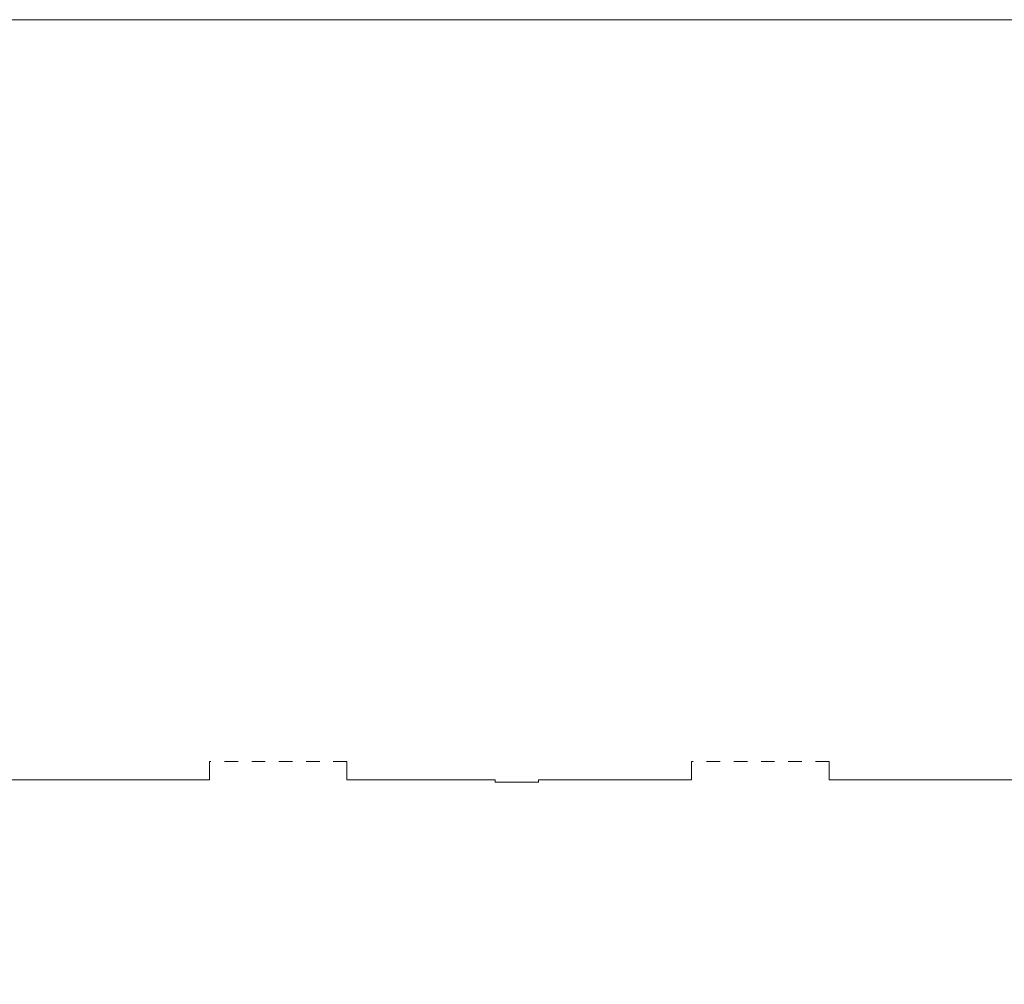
# Model space of a CAD drawing. Header units: metres. Extents: x -3.5 to 65.3, y -10.9 to 16.7.
# Tile 40 of 145: x 22.1 to 29.3, y 6.6 to 13.7. Entities that reach past the tile are written whole.
import ezdxf

# ---------------------------------------------------------------- set-up
doc = ezdxf.new("R2010")
doc.units = ezdxf.units.M
doc.header["$MEASUREMENT"] = 0
doc.linetypes.add('Strichlinie eng', pattern=[0.046, 0.03, -0.016])
doc.layers.add('603 - Struktur.Bodenplatte_ Decke Roh', color=7, linetype='Continuous')
doc.layers.add('650 - Abdeckung.Fußboden Aufbau', color=7, linetype='Continuous')

msp = doc.modelspace()

# ---------------------------------------------------------------- linework, layer by layer
at = {"layer": '603 - Struktur.Bodenplatte_ Decke Roh', "color": 7, "linetype": 'Continuous', "lineweight": 18, "flags": 128}
msp.add_lwpolyline([(62.275, 0.005), (62.275, 13.695), (50.78, 13.695), (50.78, 13), (50.84, 13), (50.84, 8.585), (49.03, 8.585), (49.03, 8.725), (47.41, 8.725), (47.41, 13), (47.48, 13), (47.48, 13.695), (14.78, 13.695), (14.78, 13), (14.84, 13), (14.84, 8.585), (13.03, 8.585), (13.03, 8.725), (11.41, 8.725), (11.41, 13), (11.48, 13), (11.48, 13.695), (-0.015, 13.695), (-0.015, 0.005)], dxfattribs=at)
at = {"layer": '650 - Abdeckung.Fußboden Aufbau', "color": 7, "linetype": 'Continuous', "lineweight": 13, "flags": 128}
for points in [[(23.47, 8.24), (23.47, 8.105), (20.85, 8.105), (20.85, 8.22), (19.84, 8.22), (19.84, 8.105), (18.69, 8.105), (18.69, 8.09), (18.37, 8.09), (18.37, 8.105), (17.15, 8.105), (17.15, 8.22)], [(27.015, 8.24), (27.015, 8.105), (25.89, 8.105), (25.89, 8.09), (25.57, 8.09), (25.57, 8.105), (24.48, 8.105), (24.48, 8.24)], [(34.2375, 8.24), (34.2375, 8.105), (33.09, 8.105), (33.09, 8.09), (32.77, 8.09), (32.77, 8.105), (28.025, 8.105), (28.025, 8.24)]]:
    msp.add_lwpolyline(points, dxfattribs=at)
at = {"layer": '650 - Abdeckung.Fußboden Aufbau', "color": 7, "linetype": 'Strichlinie eng', "lineweight": 13, "flags": 128}
for points in [[(24.48, 8.24), (23.47, 8.24)], [(28.025, 8.24), (27.015, 8.24)]]:
    msp.add_lwpolyline(points, dxfattribs=at)

doc.saveas('drawing.dxf')
